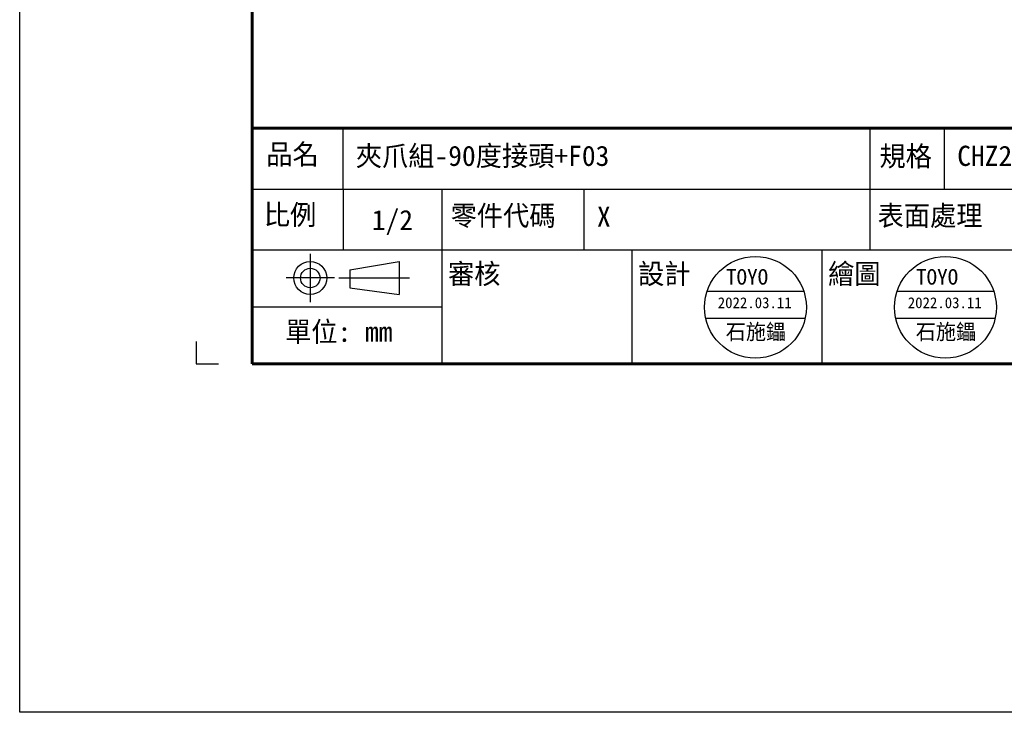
# Model space of a CAD drawing. Header units: millimetres. Extents: x 0 to 7391, y -1386 to 1502.
# Tile 43 of 127: x 5784 to 6038, y -1386 to -1208. Entities that reach past the tile are written whole.
import ezdxf
from ezdxf.enums import TextEntityAlignment as Align

# ---------------------------------------------------------------- set-up
doc = ezdxf.new("R2010")
doc.units = ezdxf.units.MM
doc.header["$LTSCALE"] = 0.5
doc.layers.add('BORDER', color=7, linetype='Continuous')
doc.layers.add('圖框', color=7, linetype='Continuous')
doc.styles.add('標題欄', font='txt')

# ---------------------------------------------------------------- blocks, each defined once
blk = doc.blocks.new('A4橫')
at = {"color": 123}
blk.add_lwpolyline([(4724.32, 1173.75), (4724.32, 1170.89), (4727.18, 1170.89)], dxfattribs=at)
at = {"layer": 'BORDER', "color": 123, "linetype": 'Continuous', "lineweight": 60, "ltscale": 25.4}
for p, q in [((4731.53, 1453.75), (4731.53, 1170.89)), ((4731.53, 1201.3), (4917.11, 1201.3)), ((4731.53, 1170.89), (4924.32, 1170.89))]:
    blk.add_line(p, q, dxfattribs=at)
at = {"layer": 'BORDER', "color": 60, "linetype": 'Continuous', "ltscale": 25.4}
for p, q in [((4743.27, 1193.45), (4743.27, 1201.3)), ((4811.29, 1193.45), (4811.29, 1201.3)), ((4820.89, 1193.45), (4820.89, 1201.3)), ((4731.53, 1193.45), (4917.11, 1193.45)), ((4743.27, 1193.45), (4743.27, 1185.61)), ((4756.06, 1185.61), (4756.06, 1193.45)), ((4774.39, 1185.61), (4774.39, 1193.45)), ((4811.29, 1185.61), (4811.29, 1193.45)), ((4731.53, 1185.61), (4917.11, 1185.61)), ((4756.06, 1170.89), (4756.06, 1185.61)), ((4780.58, 1170.89), (4780.58, 1185.61)), ((4805.1, 1170.89), (4805.1, 1185.61)), ((4731.53, 1178.25), (4756.06, 1178.25)), ((4731.53, 1170.89), (4917.11, 1170.89))]:
    blk.add_line(p, q, dxfattribs=at)
at = {"layer": 'BORDER', "color": 4, "linetype": 'Continuous', "ltscale": 25.4}
for p, q in [((4739.03, 1185.08), (4739.03, 1178.86)), ((4742.14, 1181.97), (4735.92, 1181.97)), ((4742.71, 1181.97), (4751.83, 1181.97))]:
    blk.add_line(p, q, dxfattribs=at)
at = {"layer": 'BORDER', "color": 7, "linetype": 'Continuous', "ltscale": 25.4}
for p, q in [((4744.15, 1183.02), (4750.49, 1184.09)), ((4744.15, 1183.02), (4744.15, 1180.71)), ((4750.49, 1184.09), (4750.49, 1179.84)), ((4744.15, 1180.71), (4750.49, 1179.84))]:
    blk.add_line(p, q, dxfattribs=at)
for radius in [2.13, 1.26]:
    blk.add_circle((4739.03, 1181.97), radius, dxfattribs=at)
at = {"layer": '圖框', "style": '標題欄'}
for s, p in [('品名', (4733.36, 1199.24)), ('規格', (4812.49, 1199)), ('比例', (4733.04, 1191.44)), ('零件代碼', (4757.14, 1191.33)), ('表面處理', (4812.25, 1191.33)), ('審核', (4756.81, 1183.81)), ('設計', (4781.34, 1183.81)), ('繪圖', (4805.86, 1183.81)), ('單位: mm', (4735.78, 1176.34))]:
    blk.add_text(s, height=2.605, dxfattribs=at).set_placement(p, align=Align.TOP_LEFT)

msp = doc.modelspace()

# ---------------------------------------------------------------- linework, layer by layer
at = {"color": 1}
for p, q in [((5961.286, -1277.58), (5986.199, -1277.58)), ((6010.334, -1277.58), (6035.247, -1277.58)), ((5960.89, -1284.539), (5986.596, -1284.539)), ((6009.937, -1284.539), (6035.643, -1284.539))]:
    msp.add_line(p, q, dxfattribs=at)
at = {"color": 6}
msp.add_lwpolyline([(5783.848, 1459.353), (6289.429, 1459.353), (6289.429, -1386.361), (5783.848, -1386.361)], close=True, dxfattribs=at)
at = {"color": 1}
for centre in [(5973.743, -1281.78), (6022.79, -1281.78)]:
    msp.add_circle(centre, 13.146, dxfattribs=at)

# ---------------------------------------------------------------- block references
at = {"xscale": 2, "yscale": 2, "zscale": 2}
msp.add_blockref('A4橫', (-3619.219, -3638.145), dxfattribs=at)

# ---------------------------------------------------------------- texts
at = {"layer": '圖框', "color": 1, "style": '標題欄'}
for s, height, p in [('夾爪組-90度接頭+F03', 5.21053, (5870.594, -1240.055)), ('CHZ2-S14', 5.2105, (6025.838, -1240.055)), ('X', 5.211, (5932.844, -1255.75)), ('TOYO', 4.0049, (5966.149, -1271.918)), ('TOYO', 4.0049, (6015.197, -1271.918))]:
    msp.add_text(s, height=height, dxfattribs=at).set_placement(p, align=Align.TOP_LEFT)
at = {"layer": '圖框', "style": '標題欄'}
msp.add_text('1/2', height=5.2105, dxfattribs=at).set_placement((5874.723, -1256.641), align=Align.TOP_LEFT)
at = {"layer": '圖框', "color": 1, "style": '標題欄'}
for s, height, p in [('2022.03.11', 2.8034, (5973.561, -1280.596)), ('2022.03.11', 2.8034, (6022.609, -1280.596)), ('石施鑘', 4.0049, (5973.878, -1288.084)), ('石施鑘', 4.0049, (6022.925, -1288.084))]:
    msp.add_text(s, height=height, dxfattribs=at).set_placement(p, align=Align.MIDDLE_CENTER)

doc.saveas('drawing.dxf')
